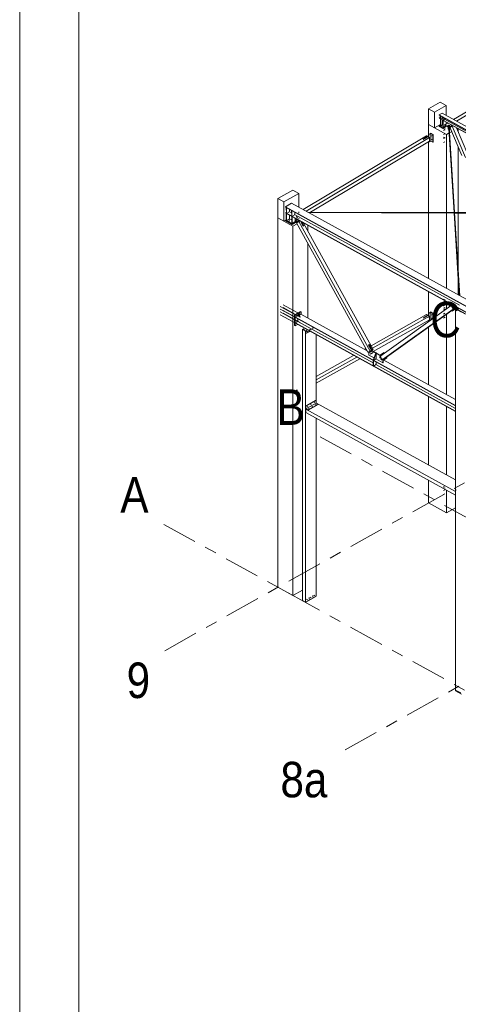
# Model space of a CAD drawing. Header units: millimetres. Extents: x -260 to 160, y -50 to 247.
# Tile 9 of 74: x -260 to -223, y 96 to 179. Entities that reach past the tile are written whole.
import ezdxf

# ---------------------------------------------------------------- set-up
doc = ezdxf.new("R2010")
doc.units = ezdxf.units.MM
for name, pattern in [('XKITLINE00', [0]), ('XKITLINE02', [4, 2, -2]), ('XKITLINE03', [6, 3, -1, 1, -1])]:
    doc.linetypes.add(name, pattern=pattern)
for name, color, linetype, lineweight in [('Arkusz rysunku', 3, 'Continuous', 0), ('Element', 2, 'Continuous', 0), ('Spoina', 1, 'Continuous', 0), ('Śruba', 3, 'Continuous', 0)]:
    doc.layers.add(name, color=color, linetype=linetype, lineweight=lineweight)
doc.styles.add('ARIAL', font='ARIAL.TTF')

msp = doc.modelspace()

# ---------------------------------------------------------------- hatches: boundary and pattern name
at = {"layer": 'Śruba'}
for points in [[(-224.59, 170.198), (-224.596, 170.199), (-224.602, 170.201), (-224.607, 170.203), (-224.611, 170.206), (-224.614, 170.209), (-224.615, 170.212), (-224.616, 170.216), (-224.615, 170.219), (-224.614, 170.223), (-224.611, 170.226), (-224.607, 170.229), (-224.602, 170.231), (-224.596, 170.232), (-224.59, 170.233), (-224.584, 170.234), (-224.578, 170.233), (-224.572, 170.232), (-224.566, 170.231), (-224.561, 170.229), (-224.557, 170.226), (-224.554, 170.223), (-224.552, 170.219), (-224.552, 170.216), (-224.552, 170.212), (-224.554, 170.209), (-224.557, 170.206), (-224.561, 170.203), (-224.566, 170.201), (-224.572, 170.199), (-224.578, 170.198), (-224.584, 170.198)], [(-223.992, 170.268), (-223.997, 170.269), (-224.001, 170.27), (-224.005, 170.272), (-224.008, 170.274), (-224.01, 170.276), (-224.012, 170.279), (-224.012, 170.282), (-224.012, 170.284), (-224.011, 170.287), (-224.008, 170.29), (-224.005, 170.292), (-224.002, 170.294), (-223.997, 170.295), (-223.993, 170.296), (-223.988, 170.297), (-223.983, 170.296), (-223.978, 170.296), (-223.974, 170.295), (-223.97, 170.293), (-223.967, 170.291), (-223.964, 170.288), (-223.963, 170.286), (-223.962, 170.283), (-223.963, 170.28), (-223.964, 170.277), (-223.966, 170.275), (-223.969, 170.273), (-223.973, 170.271), (-223.977, 170.269), (-223.982, 170.268), (-223.987, 170.268)], [(-225.635, 169.308), (-225.632, 169.312), (-225.629, 169.315), (-225.626, 169.318), (-225.622, 169.319), (-225.619, 169.32), (-225.616, 169.32), (-225.613, 169.319), (-225.611, 169.317), (-225.609, 169.315), (-225.608, 169.311), (-225.608, 169.308), (-225.608, 169.303), (-225.609, 169.299), (-225.61, 169.294), (-225.612, 169.29), (-225.615, 169.286), (-225.618, 169.282), (-225.621, 169.279), (-225.625, 169.277), (-225.628, 169.275), (-225.631, 169.274), (-225.635, 169.274), (-225.637, 169.275), (-225.64, 169.277), (-225.641, 169.28), (-225.642, 169.283), (-225.643, 169.287), (-225.643, 169.291), (-225.642, 169.295), (-225.64, 169.3), (-225.638, 169.304)], [(-225.632, 169.191), (-225.629, 169.195), (-225.626, 169.198), (-225.623, 169.201), (-225.619, 169.202), (-225.616, 169.203), (-225.613, 169.203), (-225.61, 169.202), (-225.608, 169.2), (-225.606, 169.198), (-225.605, 169.194), (-225.604, 169.191), (-225.605, 169.186), (-225.606, 169.182), (-225.607, 169.177), (-225.609, 169.173), (-225.612, 169.169), (-225.615, 169.165), (-225.618, 169.162), (-225.622, 169.16), (-225.625, 169.158), (-225.628, 169.157), (-225.631, 169.157), (-225.634, 169.158), (-225.636, 169.16), (-225.638, 169.163), (-225.639, 169.166), (-225.64, 169.17), (-225.639, 169.174), (-225.639, 169.178), (-225.637, 169.183), (-225.635, 169.187)], [(-225.415, 169.415), (-225.414, 169.411), (-225.413, 169.406), (-225.412, 169.402), (-225.413, 169.398), (-225.414, 169.395), (-225.416, 169.393), (-225.418, 169.391), (-225.421, 169.39), (-225.424, 169.39), (-225.427, 169.39), (-225.431, 169.392), (-225.434, 169.394), (-225.437, 169.398), (-225.44, 169.401), (-225.443, 169.405), (-225.445, 169.41), (-225.447, 169.414), (-225.448, 169.419), (-225.448, 169.423), (-225.447, 169.427), (-225.446, 169.43), (-225.445, 169.432), (-225.442, 169.434), (-225.44, 169.435), (-225.436, 169.435), (-225.433, 169.435), (-225.43, 169.433), (-225.426, 169.431), (-225.423, 169.428), (-225.42, 169.424), (-225.417, 169.42)], [(-225.415, 169.118), (-225.414, 169.114), (-225.413, 169.109), (-225.412, 169.105), (-225.413, 169.101), (-225.414, 169.098), (-225.416, 169.096), (-225.418, 169.094), (-225.421, 169.093), (-225.424, 169.093), (-225.427, 169.093), (-225.431, 169.095), (-225.434, 169.097), (-225.437, 169.101), (-225.44, 169.104), (-225.443, 169.108), (-225.445, 169.113), (-225.447, 169.117), (-225.448, 169.122), (-225.448, 169.126), (-225.447, 169.13), (-225.446, 169.133), (-225.445, 169.136), (-225.442, 169.137), (-225.44, 169.138), (-225.436, 169.138), (-225.433, 169.138), (-225.43, 169.136), (-225.426, 169.134), (-225.423, 169.131), (-225.42, 169.127), (-225.417, 169.123)], [(-237.483, 162.285), (-237.491, 162.287), (-237.497, 162.289), (-237.503, 162.291), (-237.508, 162.295), (-237.512, 162.298), (-237.514, 162.303), (-237.515, 162.307), (-237.514, 162.311), (-237.512, 162.315), (-237.508, 162.319), (-237.503, 162.322), (-237.497, 162.325), (-237.491, 162.327), (-237.483, 162.328), (-237.476, 162.329), (-237.468, 162.328), (-237.461, 162.327), (-237.454, 162.325), (-237.448, 162.322), (-237.443, 162.319), (-237.439, 162.315), (-237.437, 162.311), (-237.436, 162.307), (-237.437, 162.303), (-237.439, 162.298), (-237.443, 162.295), (-237.448, 162.291), (-237.454, 162.289), (-237.461, 162.287), (-237.468, 162.285), (-237.476, 162.285)], [(-236.812, 162.347), (-236.81, 162.34), (-236.809, 162.333), (-236.808, 162.327), (-236.809, 162.321), (-236.811, 162.316), (-236.813, 162.311), (-236.817, 162.309), (-236.821, 162.307), (-236.826, 162.307), (-236.831, 162.308), (-236.837, 162.311), (-236.842, 162.314), (-236.847, 162.319), (-236.852, 162.325), (-236.856, 162.332), (-236.86, 162.338), (-236.862, 162.346), (-236.864, 162.353), (-236.864, 162.359), (-236.863, 162.365), (-236.862, 162.37), (-236.859, 162.374), (-236.855, 162.377), (-236.851, 162.379), (-236.846, 162.379), (-236.841, 162.378), (-236.835, 162.375), (-236.83, 162.371), (-236.825, 162.366), (-236.82, 162.361), (-236.816, 162.354)], [(-223.441, 154.983), (-223.438, 154.976), (-223.437, 154.969), (-223.436, 154.962), (-223.437, 154.956), (-223.439, 154.951), (-223.442, 154.947), (-223.445, 154.944), (-223.449, 154.943), (-223.454, 154.943), (-223.46, 154.944), (-223.465, 154.946), (-223.471, 154.95), (-223.476, 154.955), (-223.48, 154.961), (-223.485, 154.967), (-223.488, 154.974), (-223.49, 154.981), (-223.492, 154.988), (-223.492, 154.995), (-223.492, 155.001), (-223.49, 155.006), (-223.487, 155.01), (-223.484, 155.013), (-223.479, 155.014), (-223.474, 155.015), (-223.469, 155.013), (-223.464, 155.011), (-223.458, 155.007), (-223.453, 155.002), (-223.448, 154.996), (-223.444, 154.99)], [(-236.859, 154.285), (-236.853, 154.292), (-236.847, 154.297), (-236.841, 154.302), (-236.834, 154.305), (-236.828, 154.306), (-236.822, 154.306), (-236.817, 154.305), (-236.813, 154.301), (-236.81, 154.296), (-236.808, 154.29), (-236.807, 154.283), (-236.808, 154.276), (-236.809, 154.267), (-236.812, 154.259), (-236.816, 154.251), (-236.821, 154.243), (-236.826, 154.236), (-236.832, 154.23), (-236.839, 154.226), (-236.845, 154.223), (-236.851, 154.221), (-236.857, 154.221), (-236.862, 154.223), (-236.866, 154.227), (-236.87, 154.231), (-236.872, 154.237), (-236.872, 154.244), (-236.872, 154.252), (-236.87, 154.26), (-236.867, 154.269), (-236.864, 154.277)], [(-236.859, 153.81), (-236.853, 153.816), (-236.847, 153.822), (-236.841, 153.827), (-236.834, 153.83), (-236.828, 153.831), (-236.822, 153.831), (-236.817, 153.829), (-236.813, 153.826), (-236.81, 153.821), (-236.808, 153.815), (-236.807, 153.808), (-236.808, 153.8), (-236.809, 153.792), (-236.812, 153.784), (-236.816, 153.776), (-236.821, 153.768), (-236.826, 153.761), (-236.832, 153.755), (-236.839, 153.751), (-236.845, 153.748), (-236.851, 153.746), (-236.857, 153.746), (-236.862, 153.748), (-236.866, 153.751), (-236.87, 153.756), (-236.872, 153.762), (-236.872, 153.769), (-236.872, 153.777), (-236.87, 153.785), (-236.867, 153.794), (-236.864, 153.802)], [(-236.622, 154.417), (-236.617, 154.424), (-236.611, 154.43), (-236.604, 154.434), (-236.598, 154.437), (-236.592, 154.439), (-236.586, 154.439), (-236.581, 154.437), (-236.577, 154.434), (-236.574, 154.429), (-236.572, 154.423), (-236.571, 154.416), (-236.571, 154.408), (-236.573, 154.4), (-236.576, 154.391), (-236.58, 154.383), (-236.584, 154.376), (-236.59, 154.369), (-236.596, 154.363), (-236.602, 154.358), (-236.609, 154.355), (-236.615, 154.354), (-236.621, 154.354), (-236.626, 154.356), (-236.63, 154.359), (-236.633, 154.364), (-236.635, 154.37), (-236.636, 154.377), (-236.636, 154.385), (-236.634, 154.393), (-236.631, 154.401), (-236.627, 154.409)], [(-225.63, 154.214), (-225.627, 154.218), (-225.623, 154.221), (-225.62, 154.223), (-225.616, 154.225), (-225.613, 154.226), (-225.61, 154.226), (-225.607, 154.225), (-225.605, 154.223), (-225.603, 154.22), (-225.602, 154.217), (-225.602, 154.213), (-225.602, 154.209), (-225.603, 154.205), (-225.604, 154.2), (-225.607, 154.196), (-225.609, 154.192), (-225.612, 154.188), (-225.615, 154.185), (-225.619, 154.182), (-225.622, 154.181), (-225.626, 154.18), (-225.629, 154.18), (-225.631, 154.181), (-225.634, 154.183), (-225.635, 154.185), (-225.636, 154.189), (-225.637, 154.192), (-225.637, 154.197), (-225.636, 154.201), (-225.634, 154.206), (-225.632, 154.21)], [(-225.63, 154.095), (-225.627, 154.099), (-225.623, 154.102), (-225.62, 154.105), (-225.616, 154.106), (-225.613, 154.107), (-225.61, 154.107), (-225.607, 154.106), (-225.605, 154.104), (-225.603, 154.102), (-225.602, 154.098), (-225.602, 154.095), (-225.602, 154.09), (-225.603, 154.086), (-225.604, 154.081), (-225.607, 154.077), (-225.609, 154.073), (-225.612, 154.069), (-225.615, 154.066), (-225.619, 154.064), (-225.622, 154.062), (-225.626, 154.061), (-225.629, 154.061), (-225.631, 154.062), (-225.634, 154.064), (-225.635, 154.067), (-225.636, 154.07), (-225.637, 154.074), (-225.637, 154.078), (-225.636, 154.082), (-225.634, 154.087), (-225.632, 154.091)], [(-225.415, 154.316), (-225.414, 154.312), (-225.413, 154.307), (-225.412, 154.303), (-225.413, 154.299), (-225.414, 154.296), (-225.416, 154.293), (-225.418, 154.292), (-225.421, 154.291), (-225.424, 154.291), (-225.427, 154.291), (-225.431, 154.293), (-225.434, 154.295), (-225.437, 154.298), (-225.44, 154.302), (-225.443, 154.306), (-225.445, 154.311), (-225.447, 154.315), (-225.448, 154.32), (-225.448, 154.324), (-225.447, 154.328), (-225.446, 154.331), (-225.445, 154.333), (-225.442, 154.335), (-225.44, 154.336), (-225.436, 154.336), (-225.433, 154.336), (-225.43, 154.334), (-225.426, 154.332), (-225.423, 154.328), (-225.42, 154.325), (-225.417, 154.321)], [(-225.415, 154.019), (-225.414, 154.015), (-225.413, 154.01), (-225.412, 154.006), (-225.413, 154.002), (-225.414, 153.999), (-225.416, 153.997), (-225.418, 153.995), (-225.421, 153.994), (-225.424, 153.994), (-225.427, 153.994), (-225.431, 153.996), (-225.434, 153.998), (-225.437, 154.001), (-225.44, 154.005), (-225.443, 154.009), (-225.445, 154.014), (-225.447, 154.018), (-225.448, 154.023), (-225.448, 154.027), (-225.447, 154.031), (-225.446, 154.034), (-225.445, 154.036), (-225.442, 154.038), (-225.44, 154.039), (-225.436, 154.039), (-225.433, 154.039), (-225.43, 154.037), (-225.426, 154.035), (-225.423, 154.032), (-225.42, 154.028), (-225.417, 154.024)], [(-235.726, 153.044), (-235.731, 153.045), (-235.735, 153.046), (-235.739, 153.048), (-235.742, 153.05), (-235.744, 153.052), (-235.746, 153.055), (-235.746, 153.057), (-235.746, 153.06), (-235.744, 153.063), (-235.742, 153.065), (-235.739, 153.067), (-235.735, 153.069), (-235.731, 153.07), (-235.726, 153.071), (-235.721, 153.071), (-235.716, 153.071), (-235.712, 153.07), (-235.707, 153.069), (-235.703, 153.067), (-235.7, 153.065), (-235.698, 153.063), (-235.697, 153.06), (-235.696, 153.057), (-235.697, 153.055), (-235.698, 153.052), (-235.7, 153.05), (-235.703, 153.048), (-235.707, 153.046), (-235.712, 153.045), (-235.716, 153.044), (-235.721, 153.043)], [(-230.576, 151.026), (-230.573, 151.019), (-230.572, 151.012), (-230.571, 151.005), (-230.572, 151), (-230.574, 150.994), (-230.576, 150.99), (-230.58, 150.987), (-230.584, 150.986), (-230.589, 150.986), (-230.594, 150.987), (-230.6, 150.989), (-230.605, 150.993), (-230.611, 150.998), (-230.615, 151.004), (-230.619, 151.01), (-230.623, 151.017), (-230.625, 151.024), (-230.627, 151.031), (-230.627, 151.038), (-230.626, 151.044), (-230.625, 151.049), (-230.622, 151.053), (-230.618, 151.056), (-230.614, 151.058), (-230.609, 151.058), (-230.604, 151.057), (-230.598, 151.054), (-230.593, 151.05), (-230.588, 151.045), (-230.583, 151.04), (-230.579, 151.033)], [(-230.464, 151.086), (-230.461, 151.079), (-230.46, 151.072), (-230.46, 151.065), (-230.46, 151.059), (-230.462, 151.054), (-230.465, 151.05), (-230.468, 151.047), (-230.473, 151.045), (-230.478, 151.045), (-230.483, 151.046), (-230.488, 151.049), (-230.494, 151.053), (-230.499, 151.058), (-230.504, 151.063), (-230.508, 151.07), (-230.511, 151.077), (-230.514, 151.084), (-230.515, 151.091), (-230.515, 151.097), (-230.515, 151.103), (-230.513, 151.109), (-230.51, 151.113), (-230.507, 151.116), (-230.502, 151.117), (-230.498, 151.117), (-230.492, 151.116), (-230.487, 151.114), (-230.481, 151.11), (-230.476, 151.105), (-230.471, 151.099), (-230.467, 151.093)], [(-229.789, 150.714), (-229.787, 150.707), (-229.785, 150.7), (-229.785, 150.693), (-229.786, 150.688), (-229.787, 150.682), (-229.79, 150.678), (-229.794, 150.675), (-229.798, 150.674), (-229.803, 150.674), (-229.808, 150.675), (-229.814, 150.677), (-229.819, 150.681), (-229.824, 150.686), (-229.829, 150.692), (-229.833, 150.698), (-229.836, 150.705), (-229.839, 150.712), (-229.84, 150.719), (-229.841, 150.726), (-229.84, 150.732), (-229.838, 150.737), (-229.836, 150.741), (-229.832, 150.744), (-229.828, 150.746), (-229.823, 150.746), (-229.818, 150.745), (-229.812, 150.742), (-229.807, 150.738), (-229.802, 150.733), (-229.797, 150.728), (-229.793, 150.721)], [(-229.678, 150.532), (-229.675, 150.525), (-229.674, 150.518), (-229.673, 150.511), (-229.674, 150.505), (-229.676, 150.5), (-229.678, 150.496), (-229.682, 150.493), (-229.686, 150.491), (-229.691, 150.491), (-229.696, 150.492), (-229.702, 150.495), (-229.707, 150.499), (-229.713, 150.504), (-229.717, 150.509), (-229.721, 150.516), (-229.725, 150.523), (-229.727, 150.53), (-229.729, 150.537), (-229.729, 150.543), (-229.728, 150.549), (-229.727, 150.554), (-229.724, 150.559), (-229.72, 150.561), (-229.716, 150.563), (-229.711, 150.563), (-229.706, 150.562), (-229.7, 150.559), (-229.695, 150.556), (-229.69, 150.551), (-229.685, 150.545), (-229.681, 150.538)], [(-235.943, 146.598), (-235.94, 146.602), (-235.937, 146.605), (-235.933, 146.607), (-235.93, 146.609), (-235.926, 146.61), (-235.923, 146.61), (-235.92, 146.609), (-235.918, 146.607), (-235.916, 146.604), (-235.915, 146.601), (-235.915, 146.597), (-235.915, 146.593), (-235.916, 146.589), (-235.918, 146.584), (-235.92, 146.58), (-235.922, 146.576), (-235.925, 146.572), (-235.929, 146.569), (-235.932, 146.566), (-235.935, 146.565), (-235.939, 146.564), (-235.942, 146.564), (-235.945, 146.565), (-235.947, 146.567), (-235.949, 146.569), (-235.95, 146.572), (-235.95, 146.576), (-235.95, 146.58), (-235.949, 146.585), (-235.947, 146.589), (-235.945, 146.594)], [(-235.826, 146.381), (-235.831, 146.382), (-235.835, 146.383), (-235.839, 146.385), (-235.842, 146.387), (-235.844, 146.389), (-235.845, 146.392), (-235.846, 146.395), (-235.845, 146.397), (-235.844, 146.4), (-235.842, 146.402), (-235.839, 146.404), (-235.835, 146.406), (-235.831, 146.407), (-235.826, 146.408), (-235.821, 146.408), (-235.816, 146.408), (-235.811, 146.407), (-235.807, 146.406), (-235.803, 146.404), (-235.8, 146.402), (-235.798, 146.4), (-235.796, 146.397), (-235.796, 146.395), (-235.796, 146.392), (-235.798, 146.389), (-235.8, 146.387), (-235.803, 146.385), (-235.807, 146.383), (-235.811, 146.382), (-235.816, 146.381), (-235.821, 146.381)], [(-235.641, 146.767), (-235.638, 146.771), (-235.635, 146.774), (-235.631, 146.776), (-235.628, 146.778), (-235.625, 146.779), (-235.621, 146.779), (-235.619, 146.778), (-235.616, 146.776), (-235.615, 146.773), (-235.614, 146.77), (-235.613, 146.766), (-235.613, 146.762), (-235.614, 146.758), (-235.616, 146.753), (-235.618, 146.749), (-235.621, 146.745), (-235.624, 146.741), (-235.627, 146.738), (-235.63, 146.735), (-235.634, 146.734), (-235.637, 146.733), (-235.64, 146.733), (-235.643, 146.734), (-235.645, 146.736), (-235.647, 146.738), (-235.648, 146.742), (-235.648, 146.745), (-235.648, 146.75), (-235.647, 146.754), (-235.646, 146.758), (-235.644, 146.763)], [(-235.524, 146.55), (-235.529, 146.551), (-235.533, 146.552), (-235.537, 146.554), (-235.54, 146.556), (-235.542, 146.558), (-235.544, 146.561), (-235.544, 146.564), (-235.544, 146.566), (-235.542, 146.569), (-235.54, 146.571), (-235.537, 146.574), (-235.533, 146.575), (-235.529, 146.577), (-235.524, 146.577), (-235.519, 146.578), (-235.514, 146.577), (-235.51, 146.577), (-235.505, 146.575), (-235.502, 146.574), (-235.498, 146.571), (-235.496, 146.569), (-235.495, 146.566), (-235.494, 146.564), (-235.495, 146.561), (-235.496, 146.558), (-235.498, 146.556), (-235.502, 146.554), (-235.505, 146.552), (-235.51, 146.551), (-235.514, 146.55), (-235.519, 146.55)], [(-235.339, 146.936), (-235.336, 146.94), (-235.333, 146.943), (-235.33, 146.945), (-235.326, 146.947), (-235.323, 146.948), (-235.32, 146.948), (-235.317, 146.947), (-235.315, 146.945), (-235.313, 146.942), (-235.312, 146.939), (-235.312, 146.935), (-235.312, 146.931), (-235.313, 146.927), (-235.314, 146.922), (-235.316, 146.918), (-235.319, 146.914), (-235.322, 146.91), (-235.325, 146.907), (-235.329, 146.904), (-235.332, 146.903), (-235.335, 146.902), (-235.338, 146.902), (-235.341, 146.903), (-235.343, 146.905), (-235.345, 146.907), (-235.346, 146.911), (-235.347, 146.914), (-235.346, 146.919), (-235.346, 146.923), (-235.344, 146.928), (-235.342, 146.932)], [(-235.222, 146.719), (-235.227, 146.72), (-235.231, 146.721), (-235.235, 146.723), (-235.238, 146.725), (-235.241, 146.727), (-235.242, 146.73), (-235.243, 146.733), (-235.242, 146.735), (-235.241, 146.738), (-235.238, 146.74), (-235.235, 146.743), (-235.231, 146.744), (-235.227, 146.746), (-235.222, 146.746), (-235.218, 146.747), (-235.213, 146.746), (-235.208, 146.746), (-235.204, 146.744), (-235.2, 146.743), (-235.197, 146.74), (-235.194, 146.738), (-235.193, 146.735), (-235.193, 146.733), (-235.193, 146.73), (-235.194, 146.727), (-235.197, 146.725), (-235.2, 146.723), (-235.204, 146.721), (-235.208, 146.72), (-235.213, 146.719), (-235.218, 146.719)], [(-235.355, 130.612), (-235.352, 130.616), (-235.348, 130.619), (-235.345, 130.621), (-235.341, 130.623), (-235.338, 130.624), (-235.335, 130.624), (-235.332, 130.623), (-235.33, 130.621), (-235.328, 130.618), (-235.327, 130.615), (-235.327, 130.611), (-235.327, 130.607), (-235.328, 130.603), (-235.329, 130.598), (-235.332, 130.594), (-235.334, 130.59), (-235.337, 130.586), (-235.34, 130.583), (-235.344, 130.58), (-235.347, 130.579), (-235.351, 130.578), (-235.354, 130.578), (-235.356, 130.579), (-235.359, 130.581), (-235.36, 130.583), (-235.361, 130.587), (-235.362, 130.59), (-235.362, 130.595), (-235.361, 130.599), (-235.359, 130.603), (-235.357, 130.608)], [(-235.958, 130.274), (-235.955, 130.278), (-235.952, 130.281), (-235.948, 130.283), (-235.945, 130.285), (-235.942, 130.286), (-235.938, 130.286), (-235.936, 130.285), (-235.933, 130.283), (-235.932, 130.28), (-235.931, 130.277), (-235.93, 130.273), (-235.93, 130.269), (-235.931, 130.265), (-235.933, 130.26), (-235.935, 130.256), (-235.938, 130.251), (-235.941, 130.248), (-235.944, 130.245), (-235.947, 130.242), (-235.951, 130.241), (-235.954, 130.24), (-235.957, 130.24), (-235.96, 130.241), (-235.962, 130.243), (-235.964, 130.245), (-235.965, 130.248), (-235.965, 130.252), (-235.965, 130.256), (-235.964, 130.261), (-235.963, 130.265), (-235.961, 130.27)], [(-235.656, 130.443), (-235.653, 130.447), (-235.65, 130.45), (-235.647, 130.452), (-235.643, 130.454), (-235.64, 130.455), (-235.637, 130.455), (-235.634, 130.454), (-235.632, 130.452), (-235.63, 130.449), (-235.629, 130.446), (-235.628, 130.442), (-235.629, 130.438), (-235.63, 130.434), (-235.631, 130.429), (-235.633, 130.425), (-235.636, 130.421), (-235.639, 130.417), (-235.642, 130.414), (-235.646, 130.411), (-235.649, 130.41), (-235.652, 130.409), (-235.655, 130.409), (-235.658, 130.41), (-235.66, 130.412), (-235.662, 130.414), (-235.663, 130.417), (-235.664, 130.421), (-235.663, 130.425), (-235.663, 130.43), (-235.661, 130.434), (-235.659, 130.439)]]:
    msp.add_hatch(color=256, dxfattribs=at).paths.add_polyline_path(points, flags=17)

# ---------------------------------------------------------------- linework, layer by layer
at = {"layer": 'Arkusz rysunku', "linetype": 'XKITLINE00', "lineweight": 0}
for p, q in [((-260.227, 246.805), (-260.227, -50.195)), ((-255.227, 241.805), (-255.227, -45.195))]:
    msp.add_line(p, q, dxfattribs=at)
at = {"layer": 'Element', "linetype": 'XKITLINE00', "lineweight": 0}
for p, q in [((-223.586, 170.794), (-212.69, 177.303)), ((-212.437, 177.163), (-223.332, 170.654)), ((-224.716, 172.276), (-225.722, 171.712)), ((-224.209, 171.997), (-224.716, 172.276)), ((-225.722, 170.376), (-225.722, 171.712)), ((-225.722, 171.712), (-225.215, 171.433)), ((-224.209, 171.997), (-225.215, 171.433)), ((-225.215, 171.433), (-225.215, 170.097)), ((-224.568, 171.335), (-224.82, 171.185)), ((-224.568, 171.335), (-197.246, 156.288)), ((-224.209, 171.137), (-224.209, 171.997)), ((-224.82, 171.185), (-224.819, 171.162)), ((-224.82, 171.185), (-197.498, 156.138)), ((-224.819, 171.162), (-197.497, 156.114)), ((-224.708, 170.99), (-224.813, 170.928)), ((-224.813, 170.928), (-224.812, 170.904)), ((-224.813, 170.928), (-197.491, 155.88)), ((-224.812, 170.904), (-197.49, 155.857)), ((-224.705, 170.871), (-224.711, 171.102)), ((-224.705, 170.846), (-224.706, 170.845)), ((-224.706, 170.845), (-224.685, 170.834)), ((-224.706, 170.283), (-224.706, 170.845)), ((-224.705, 170.871), (-224.685, 170.86)), ((-224.691, 171.091), (-224.685, 170.86)), ((-224.685, 170.86), (-224.617, 170.901)), ((-224.685, 170.834), (-224.685, 170.834)), ((-224.685, 170.834), (-224.685, 170.272)), ((-224.617, 170.901), (-224.568, 170.989)), ((-224.593, 170.944), (-224.485, 170.884)), ((-224.568, 170.989), (-224.569, 171.024)), ((-224.566, 170.339), (-224.566, 170.769)), ((-224.482, 170.748), (-224.488, 170.979)), ((-224.482, 170.748), (-224.461, 170.737)), ((-224.482, 170.723), (-224.482, 170.723)), ((-224.482, 170.723), (-224.462, 170.711)), ((-224.482, 170.16), (-224.482, 170.723)), ((-224.468, 170.968), (-224.461, 170.737)), ((-224.462, 170.712), (-224.462, 170.711)), ((-224.462, 170.711), (-224.462, 170.149)), ((-224.461, 170.737), (-224.393, 170.778)), ((-224.393, 170.778), (-224.345, 170.866)), ((-224.37, 170.821), (-197.494, 156.019)), ((-224.345, 170.866), (-224.346, 170.901)), ((-224.236, 170.414), (-224.085, 170.504)), ((-224.211, 170.429), (-224.211, 170.573)), ((-225.215, 170.097), (-225.722, 170.376)), ((-225.722, 170.376), (-224.2, 169.538)), ((-225.722, 169.401), (-225.722, 170.376)), ((-225.708, 169.548), (-225.506, 169.661)), ((-225.506, 169.633), (-225.682, 169.534)), ((-225.506, 169.661), (-225.304, 169.549)), ((-225.506, 168.979), (-225.506, 169.633)), ((-225.329, 169.535), (-225.506, 169.633)), ((-225.215, 170.097), (-224.706, 170.382)), ((-224.706, 170.311), (-224.806, 170.255)), ((-224.806, 170.255), (-224.806, 170.207)), ((-224.806, 170.255), (-224.512, 170.093)), ((-224.806, 170.207), (-224.512, 170.045)), ((-224.706, 170.283), (-224.685, 170.272)), ((-224.685, 170.272), (-224.566, 170.339)), ((-224.566, 170.339), (-224.482, 170.293)), ((-224.512, 170.093), (-224.221, 170.256)), ((-224.178, 170.232), (-224.512, 170.045)), ((-224.512, 170.045), (-224.512, 170.093)), ((-224.482, 170.16), (-224.462, 170.149)), ((-224.462, 170.149), (-224.235, 170.276)), ((-224.235, 170.298), (-224.236, 170.414)), ((-224.234, 170.263), (-224.235, 170.298)), ((-224.058, 170.201), (-224.235, 170.298)), ((-224.234, 170.263), (-224.057, 170.165)), ((-224.2, 169.538), (-223.971, 169.666)), ((-224.064, 170.3), (-224.029, 170.322)), ((-224.063, 170.271), (-224.064, 170.3)), ((-224.046, 170.024), (-224.064, 170.3)), ((-224.063, 170.271), (-224.046, 169.994)), ((-224.057, 170.165), (-224.057, 170.179)), ((-224.057, 170.165), (-224.056, 170.165)), ((-223.993, 170.026), (-224.046, 170.024)), ((-224.046, 169.994), (-224.046, 170.024)), ((-224.046, 169.994), (-223.992, 169.996)), ((-224.029, 170.322), (-223.951, 170.325)), ((-224.003, 170.189), (-223.99, 170.19)), ((-224.003, 170.189), (-223.993, 170.026)), ((-223.996, 170.188), (-224.002, 170.176)), ((-223.981, 170.193), (-223.996, 170.188)), ((-223.992, 169.996), (-223.993, 170.026)), ((-223.554, 162.95), (-223.993, 170.011)), ((-223.966, 170.188), (-223.981, 170.193)), ((-223.973, 170.19), (-223.96, 170.191)), ((-223.96, 170.176), (-223.966, 170.188)), ((-223.96, 170.176), (-223.96, 170.191)), ((-223.95, 170.027), (-223.96, 170.191)), ((-223.511, 162.95), (-223.96, 170.176)), ((-223.951, 170.325), (-223.914, 170.306)), ((-223.897, 170.029), (-223.95, 170.027)), ((-223.95, 170.012), (-223.95, 170.027)), ((-223.949, 169.998), (-223.896, 170)), ((-223.93, 169.69), (-223.752, 169.789)), ((-223.914, 170.306), (-223.897, 170.029)), ((-223.856, 170.205), (-223.907, 170.203)), ((-223.905, 170.168), (-223.855, 170.169)), ((-222.89, 167.764), (-223.904, 170.147)), ((-223.896, 170), (-223.897, 170.029)), ((-223.705, 170.295), (-223.856, 170.205)), ((-223.855, 170.169), (-223.856, 170.205)), ((-223.855, 170.169), (-223.674, 170.278)), ((-222.587, 167.598), (-223.717, 170.252)), ((-222.378, 167.839), (-223.337, 170.092)), ((-223.313, 170.035), (-223.274, 170.057)), ((-223.194, 169.756), (-223.194, 170.013)), ((-236.295, 163.201), (-225.89, 169.417)), ((-225.637, 169.277), (-236.041, 163.062)), ((-235.67, 162.986), (-225.629, 168.985)), ((-226.154, 169.144), (-225.708, 169.41)), ((-226.128, 169.13), (-226.154, 169.144)), ((-226.153, 169.129), (-226.154, 169.144)), ((-226.153, 169.129), (-226.128, 169.115)), ((-225.708, 169.381), (-226.128, 169.13)), ((-226.128, 169.115), (-225.751, 169.34)), ((-226.128, 169.13), (-226.128, 169.115)), ((-225.88, 169.423), (-225.89, 169.417)), ((-225.89, 169.417), (-225.789, 169.361)), ((-225.89, 169.417), (-225.789, 169.361)), ((-225.779, 169.367), (-225.88, 169.423)), ((-225.741, 169.346), (-225.751, 169.34)), ((-225.751, 169.34), (-225.637, 169.277)), ((-225.751, 169.34), (-225.637, 169.277)), ((-225.627, 169.283), (-225.741, 169.346)), ((-225.722, 162.956), (-225.722, 168.929)), ((-225.708, 169.328), (-225.708, 169.548)), ((-225.682, 169.534), (-225.708, 169.548)), ((-225.708, 168.895), (-225.708, 168.938)), ((-225.708, 168.895), (-225.682, 168.881)), ((-225.682, 169.314), (-225.682, 169.534)), ((-225.682, 168.881), (-225.506, 168.979)), ((-225.682, 168.881), (-225.682, 168.953)), ((-225.627, 169.283), (-225.637, 169.277)), ((-225.629, 168.985), (-225.637, 169.277)), ((-225.637, 169.277), (-225.629, 168.985)), ((-225.629, 168.985), (-225.619, 168.991)), ((-225.619, 168.991), (-225.627, 169.283)), ((-225.506, 168.979), (-225.329, 168.882)), ((-225.304, 169.549), (-225.329, 169.535)), ((-225.329, 168.882), (-225.329, 169.535)), ((-225.329, 168.882), (-225.304, 168.896)), ((-225.304, 168.896), (-225.304, 169.549)), ((-224.2, 162.952), (-224.2, 169.538)), ((-223.194, 162.949), (-223.194, 168.48)), ((-237.162, 164.826), (-238.419, 164.121)), ((-236.655, 164.546), (-237.162, 164.826)), ((-238.419, 162.488), (-238.419, 164.121)), ((-238.419, 164.121), (-237.912, 163.842)), ((-236.655, 164.546), (-237.912, 163.842)), ((-237.912, 163.842), (-237.912, 162.209)), ((-236.655, 163.4), (-236.655, 164.546)), ((-237.274, 163.741), (-237.777, 163.44)), ((-237.777, 163.44), (-237.776, 163.411)), ((-237.777, 163.44), (-211.056, 148.724)), ((-237.776, 163.411), (-211.077, 148.707)), ((-237.712, 162.89), (-237.726, 163.383)), ((-237.705, 163.372), (-237.692, 162.879)), ((-237.692, 162.879), (-237.514, 162.985)), ((-237.514, 162.985), (-237.453, 163.096)), ((-237.484, 163.04), (-237.263, 162.918)), ((-237.453, 163.096), (-237.457, 163.235)), ((-237.274, 163.741), (-210.553, 149.024)), ((-237.256, 162.639), (-237.269, 163.132)), ((-237.249, 163.121), (-237.236, 162.627)), ((-236.996, 162.845), (-237, 162.984)), ((-235.906, 162.987), (-223.547, 162.95)), ((-235.829, 162.945), (-223.551, 162.908)), ((-235.782, 162.919), (-235.74, 162.945)), ((-223.516, 162.95), (-210.729, 162.911)), ((-237.912, 162.209), (-238.419, 162.488)), ((-237.151, 161.789), (-238.419, 162.488)), ((-238.419, 162.488), (-238.419, 131.308)), ((-237.912, 162.209), (-237.766, 162.29)), ((-237.715, 162.327), (-237.766, 162.299)), ((-237.766, 162.299), (-237.766, 162.24)), ((-237.766, 162.299), (-237.233, 162.006)), ((-237.766, 162.24), (-237.233, 161.946)), ((-237.714, 162.943), (-237.763, 162.914)), ((-237.763, 162.914), (-237.762, 162.885)), ((-237.763, 162.914), (-211.091, 148.225)), ((-237.762, 162.885), (-211.091, 148.196)), ((-237.715, 162.299), (-237.715, 162.859)), ((-237.715, 162.299), (-237.69, 162.285)), ((-237.712, 162.89), (-237.692, 162.879)), ((-237.69, 162.285), (-237.69, 162.845)), ((-237.69, 162.285), (-237.447, 162.422)), ((-237.447, 162.422), (-237.447, 162.711)), ((-237.447, 162.422), (-237.259, 162.318)), ((-237.259, 162.048), (-237.259, 162.608)), ((-237.256, 162.639), (-237.236, 162.627)), ((-237.236, 162.627), (-237.057, 162.734)), ((-237.233, 162.034), (-237.233, 162.594)), ((-237.233, 162.034), (-236.873, 162.236)), ((-237.233, 162.006), (-236.861, 162.214)), ((-236.806, 162.186), (-237.233, 161.946)), ((-237.057, 162.734), (-236.996, 162.845)), ((-237.027, 162.788), (-223.093, 155.114)), ((-236.998, 162.462), (-236.998, 162.464)), ((-236.998, 162.462), (-236.842, 162.178)), ((-236.657, 162.177), (-236.843, 162.078)), ((-236.842, 162.178), (-236.657, 162.276)), ((-236.663, 162.19), (-236.842, 162.095)), ((-236.736, 162.154), (-236.842, 162.095)), ((-236.656, 162.178), (-236.835, 162.083)), ((-236.776, 162.13), (-236.811, 162.194)), ((-236.583, 162.236), (-236.736, 162.154)), ((-236.735, 162.152), (-236.736, 162.154)), ((-236.722, 162.142), (-236.722, 162.143)), ((-236.583, 162.235), (-236.663, 162.19)), ((-236.663, 162.19), (-236.656, 162.178)), ((-236.568, 162.227), (-236.657, 162.177)), ((-230.641, 151.256), (-236.657, 162.177)), ((-236.656, 162.178), (-236.568, 162.227)), ((-236.654, 162.179), (-236.654, 162.179)), ((-236.305, 161.801), (-236.528, 162.205)), ((-236.268, 161.821), (-236.459, 162.167)), ((-236.238, 161.838), (-236.402, 162.136)), ((-225.722, 157.378), (-225.722, 162.914)), ((-224.2, 156.54), (-224.2, 162.91)), ((-223.118, 155.944), (-223.552, 162.917)), ((-223.074, 155.92), (-223.509, 162.916)), ((-223.508, 162.908), (-211.017, 162.87)), ((-223.194, 157.857), (-223.194, 162.907)), ((-237.259, 162.048), (-237.233, 162.034)), ((-237.233, 161.946), (-237.233, 162.006)), ((-236.795, 161.989), (-237.151, 161.789)), ((-237.151, 161.789), (-237.151, 130.609)), ((-236.835, 162.083), (-236.843, 162.078)), ((-236.843, 162.078), (-230.827, 151.157)), ((-236.842, 162.095), (-236.835, 162.083)), ((-236.821, 162.09), (-236.821, 162.09)), ((-236.305, 161.801), (-236.268, 161.821)), ((-236.268, 161.821), (-236.238, 161.838)), ((-230.39, 151.397), (-236.264, 162.06)), ((-235.894, 161.389), (-235.894, 161.856)), ((-235.894, 154.023), (-235.894, 160.354)), ((-223.194, 155.986), (-223.194, 157.167)), ((-225.722, 154.306), (-225.722, 156.254)), ((-223.804, 155.098), (-229.82, 150.804)), ((-229.634, 150.5), (-223.618, 154.794)), ((-229.245, 150.739), (-223.739, 154.669)), ((-224.2, 154.815), (-224.2, 155.416)), ((-223.972, 155.049), (-223.781, 155.185)), ((-223.942, 155), (-223.972, 155.049)), ((-223.715, 155.148), (-223.804, 155.098)), ((-223.618, 154.794), (-223.804, 155.098)), ((-223.795, 155.095), (-223.788, 155.1)), ((-223.795, 155.095), (-223.617, 154.803)), ((-223.708, 155.145), (-223.788, 155.1)), ((-223.788, 155.1), (-223.61, 154.808)), ((-223.748, 154.684), (-223.507, 154.856)), ((-223.711, 154.623), (-223.748, 154.684)), ((-223.711, 154.623), (-223.405, 154.842)), ((-223.711, 154.623), (-223.681, 154.64)), ((-223.681, 154.64), (-223.405, 154.837)), ((-223.504, 154.867), (-223.657, 155.116)), ((-223.643, 155.109), (-223.459, 154.808)), ((-223.507, 154.856), (-223.618, 154.794)), ((-223.617, 154.803), (-223.511, 154.862)), ((-223.61, 154.808), (-223.617, 154.803)), ((-223.504, 154.867), (-223.61, 154.808)), ((-223.511, 154.862), (-223.504, 154.867)), ((-223.511, 154.862), (-223.507, 154.856)), ((-223.459, 154.808), (-223.405, 154.846)), ((-223.459, 154.808), (-223.429, 154.825)), ((-223.429, 154.825), (-223.405, 154.842)), ((-223.404, 154.813), (-223.417, 154.805)), ((-223.417, 154.805), (-222.986, 154.568)), ((-223.417, 122.629), (-223.417, 154.805)), ((-223.292, 154.915), (-223.405, 154.848)), ((-223.405, 154.848), (-223.404, 154.813)), ((-223.405, 154.848), (-222.581, 154.394)), ((-223.404, 154.813), (-222.58, 154.359)), ((-223.39, 154.857), (-223.301, 154.92)), ((-223.351, 154.88), (-223.325, 154.898)), ((-223.35, 154.88), (-223.297, 154.918)), ((-223.325, 154.898), (-223.295, 154.915)), ((-223.311, 154.904), (-223.295, 154.915)), ((-223.295, 154.915), (-223.295, 154.917)), ((-236.521, 154.604), (-237.024, 154.323)), ((-237.024, 154.323), (-236.973, 154.295)), ((-237.024, 153.399), (-237.024, 154.323)), ((-236.47, 154.576), (-236.973, 154.295)), ((-236.973, 154.295), (-236.973, 153.371)), ((-236.948, 154.101), (-236.732, 154.222)), ((-236.948, 154.101), (-236.948, 154.073)), ((-236.948, 154.101), (-223.417, 146.649)), ((-236.948, 154.073), (-223.417, 146.62)), ((-236.712, 154.441), (-236.732, 154.43)), ((-236.732, 154.43), (-236.554, 154.124)), ((-236.732, 154.222), (-236.732, 154.43)), ((-236.554, 154.124), (-236.732, 154.222)), ((-236.729, 153.952), (-236.729, 153.744)), ((-236.712, 154.441), (-236.534, 154.135)), ((-236.62, 154.284), (-236.495, 154.354)), ((-236.534, 154.135), (-236.554, 154.124)), ((-236.521, 154.604), (-236.47, 154.576)), ((-236.495, 154.354), (-230.887, 151.266)), ((-236.47, 154.576), (-236.47, 154.341)), ((-230.56, 151.706), (-225.882, 154.328)), ((-230.441, 151.491), (-225.629, 154.188)), ((-230.381, 151.228), (-225.629, 153.891)), ((-226.145, 154.068), (-225.708, 154.314)), ((-226.12, 154.054), (-226.145, 154.068)), ((-226.145, 154.054), (-226.145, 154.068)), ((-226.145, 154.054), (-226.12, 154.04)), ((-225.708, 154.286), (-226.12, 154.054)), ((-226.12, 154.04), (-225.743, 154.251)), ((-226.12, 154.054), (-226.12, 154.04)), ((-225.872, 154.333), (-225.882, 154.328)), ((-225.882, 154.328), (-225.781, 154.272)), ((-225.882, 154.328), (-225.781, 154.272)), ((-225.771, 154.278), (-225.872, 154.333)), ((-225.733, 154.257), (-225.743, 154.251)), ((-225.743, 154.251), (-225.629, 154.188)), ((-225.743, 154.251), (-225.629, 154.188)), ((-225.619, 154.194), (-225.733, 154.257)), ((-225.722, 153.729), (-225.722, 153.839)), ((-225.708, 154.449), (-225.506, 154.562)), ((-225.708, 154.243), (-225.708, 154.449)), ((-225.682, 154.435), (-225.708, 154.449)), ((-225.708, 153.796), (-225.708, 153.847)), ((-225.506, 154.534), (-225.682, 154.435)), ((-225.682, 154.229), (-225.682, 154.435)), ((-225.682, 153.782), (-225.526, 153.869)), ((-225.682, 153.782), (-225.682, 153.861)), ((-225.619, 154.194), (-225.629, 154.188)), ((-225.629, 153.891), (-225.629, 154.188)), ((-225.629, 154.188), (-225.629, 153.891)), ((-225.629, 153.891), (-225.619, 153.897)), ((-225.619, 153.897), (-225.619, 154.194)), ((-225.506, 154.562), (-225.304, 154.45)), ((-225.506, 153.883), (-225.506, 154.534)), ((-225.329, 154.436), (-225.506, 154.534)), ((-225.304, 154.45), (-225.329, 154.436)), ((-225.329, 154.01), (-225.329, 154.436)), ((-225.304, 154.028), (-225.304, 154.45)), ((-224.2, 147.583), (-224.2, 154.34)), ((-237.024, 153.399), (-236.973, 153.371)), ((-236.973, 153.371), (-236.761, 153.49)), ((-236.729, 153.744), (-236.948, 153.621)), ((-236.948, 153.621), (-236.948, 153.593)), ((-236.948, 153.621), (-223.417, 146.169)), ((-236.948, 153.593), (-223.417, 146.141)), ((-236.729, 153.744), (-230.374, 150.244)), ((-236.252, 153.125), (-236.352, 153.069)), ((-236.352, 153.069), (-236.099, 152.929)), ((-236.352, 130.199), (-236.352, 153.069)), ((-236.337, 153.069), (-236.252, 153.116)), ((-236.099, 152.937), (-236.337, 153.069)), ((-236.252, 153.125), (-236.201, 153.097)), ((-236.252, 153.116), (-236.209, 153.093)), ((-236.252, 153.021), (-236.252, 153.116)), ((-236.201, 153.097), (-236.209, 153.093)), ((-236.209, 153.093), (-236.209, 152.998)), ((-236.201, 153.097), (-236.201, 152.994)), ((-235.949, 153.043), (-236.073, 152.973)), ((-236.073, 152.973), (-235.871, 152.861)), ((-236.073, 152.735), (-236.073, 152.973)), ((-225.722, 148.421), (-225.722, 153.254)), ((-225.708, 153.796), (-225.682, 153.782)), ((-236.073, 152.951), (-236.099, 152.937)), ((-236.099, 152.929), (-236.073, 152.943)), ((-236.099, 152.929), (-236.099, 130.059)), ((-236.058, 152.727), (-236.073, 152.735)), ((-235.871, 152.843), (-236.058, 152.946)), ((-236.058, 152.946), (-236.058, 152.727)), ((-236.058, 152.727), (-235.72, 152.917)), ((-235.871, 152.861), (-235.746, 152.931)), ((-235.871, 152.843), (-235.73, 152.922)), ((-235.871, 152.861), (-235.871, 152.843)), ((-235.193, 146.859), (-235.193, 152.627)), ((-231.118, 151.393), (-230.995, 151.462)), ((-230.734, 151.776), (-230.772, 151.756)), ((-230.741, 151.773), (-230.772, 151.756)), ((-230.772, 151.756), (-230.53, 151.318)), ((-230.75, 151.767), (-230.751, 151.768)), ((-230.704, 151.793), (-230.741, 151.773)), ((-230.741, 151.772), (-230.741, 151.773)), ((-230.734, 151.776), (-230.704, 151.793)), ((-230.452, 151.263), (-230.734, 151.776)), ((-230.398, 151.237), (-230.704, 151.793)), ((-230.53, 151.318), (-230.641, 151.256)), ((-230.527, 151.304), (-230.534, 151.316)), ((-230.463, 151.356), (-230.39, 151.397)), ((-230.457, 151.343), (-230.391, 151.38)), ((-230.391, 151.38), (-230.398, 151.392)), ((-235.193, 149.109), (-232.028, 150.883)), ((-235.193, 148.828), (-231.774, 150.744)), ((-235.193, 148.531), (-231.507, 150.597)), ((-230.827, 151.157), (-230.641, 151.256)), ((-230.811, 151.149), (-230.818, 151.162)), ((-230.811, 151.149), (-230.633, 151.245)), ((-230.712, 151.123), (-230.746, 151.184)), ((-230.743, 151.107), (-230.479, 151.248)), ((-230.743, 151.107), (-230.712, 151.124)), ((-230.743, 150.918), (-230.743, 151.107)), ((-230.743, 150.918), (-230.304, 150.677)), ((-230.449, 151.265), (-230.712, 151.124)), ((-230.712, 151.124), (-230.712, 151.123)), ((-230.633, 151.245), (-230.64, 151.257)), ((-230.633, 151.245), (-230.527, 151.304)), ((-230.479, 151.248), (-230.449, 151.265)), ((-230.479, 151.248), (-229.822, 150.886)), ((-229.791, 150.903), (-230.449, 151.265)), ((-230.163, 151.074), (-230.374, 150.48)), ((-230.374, 150.48), (-230.349, 150.466)), ((-230.349, 150.466), (-230.137, 151.06)), ((-230.175, 150.564), (-230.349, 150.466)), ((-230.137, 150.629), (-230.175, 150.564)), ((-230.163, 151.074), (-230.137, 151.06)), ((-230.157, 150.595), (-229.558, 150.265)), ((-230.137, 151.06), (-230.137, 150.629)), ((-230.133, 151.091), (-230.107, 151.077)), ((-229.822, 150.886), (-229.791, 150.903)), ((-229.786, 150.828), (-229.822, 150.886)), ((-229.634, 150.5), (-229.82, 150.804)), ((-229.818, 150.796), (-229.816, 150.798)), ((-229.64, 150.504), (-229.818, 150.796)), ((-229.758, 150.848), (-229.791, 150.903)), ((-229.788, 150.898), (-229.506, 151.099)), ((-229.637, 150.505), (-229.64, 150.504)), ((-229.64, 150.504), (-229.638, 150.505)), ((-229.524, 150.562), (-229.634, 150.5)), ((-229.558, 150.455), (-229.598, 150.52)), ((-229.528, 150.472), (-229.568, 150.537)), ((-229.528, 150.467), (-229.215, 150.69)), ((-229.528, 150.472), (-229.245, 150.673)), ((-229.282, 150.734), (-229.524, 150.562)), ((-229.506, 151.099), (-229.475, 151.116)), ((-229.476, 151.05), (-229.506, 151.099)), ((-229.488, 150.495), (-223.417, 147.152)), ((-229.447, 151.07), (-229.475, 151.116)), ((-229.252, 150.751), (-229.282, 150.734)), ((-229.245, 150.673), (-229.282, 150.734)), ((-229.215, 150.69), (-229.252, 150.751)), ((-229.245, 150.673), (-229.215, 150.69)), ((-230.349, 150.437), (-230.374, 150.451)), ((-230.374, 150.451), (-230.374, 150.002)), ((-230.374, 150.451), (-230.373, 150.451)), ((-230.374, 150.002), (-230.349, 149.988)), ((-230.349, 150.437), (-230.349, 149.988)), ((-230.347, 150.437), (-230.349, 150.437)), ((-230.349, 149.988), (-230.193, 150.076)), ((-230.193, 150.076), (-230.13, 150.185)), ((-230.163, 150.128), (-223.417, 146.412)), ((-230.13, 150.185), (-230.13, 150.318)), ((-229.558, 150.455), (-229.528, 150.472)), ((-229.558, 150.265), (-229.558, 150.455)), ((-229.558, 150.265), (-229.528, 150.282)), ((-229.528, 150.282), (-229.528, 150.472)), ((-225.722, 141.653), (-225.722, 147.41)), ((-235.219, 147.093), (-236.073, 146.614)), ((-236.073, 146.376), (-236.073, 146.614)), ((-236.073, 146.614), (-236.058, 146.605)), ((-235.871, 146.264), (-236.073, 146.376)), ((-236.073, 146.348), (-236.048, 146.362)), ((-236.073, 146.348), (-223.442, 139.392)), ((-236.073, 146.051), (-236.073, 146.348)), ((-235.203, 147.084), (-236.058, 146.605)), ((-235.203, 146.865), (-236.058, 146.386)), ((-236.058, 146.605), (-236.058, 146.386)), ((-236.058, 146.386), (-235.871, 146.282)), ((-235.016, 146.761), (-235.871, 146.282)), ((-235.871, 146.264), (-235.016, 146.744)), ((-235.203, 147.084), (-235.219, 147.093)), ((-235.203, 146.865), (-235.203, 147.084)), ((-235.016, 146.761), (-235.203, 146.865)), ((-235.177, 146.85), (-235.168, 146.855)), ((-235.168, 146.855), (-223.417, 140.383)), ((-235.016, 146.744), (-235.016, 146.761)), ((-224.2, 140.815), (-224.2, 146.572)), ((-223.442, 139.095), (-236.073, 146.051)), ((-235.871, 146.282), (-235.871, 146.264)), ((-235.193, 130.567), (-235.193, 145.567)), ((-225.722, 138.424), (-225.722, 140.35)), ((-224.2, 137.586), (-224.2, 139.512)), ((-223.417, 139.406), (-223.442, 139.392)), ((-223.442, 139.392), (-223.442, 139.095)), ((-223.417, 139.109), (-223.442, 139.095)), ((-223.435, 139.387), (-223.417, 139.397)), ((-223.435, 139.108), (-223.435, 139.387)), ((-223.435, 139.262), (-223.417, 139.252)), ((-223.435, 139.253), (-223.417, 139.243)), ((-223.435, 139.203), (-223.417, 139.193)), ((-223.435, 139.108), (-223.417, 139.118)), ((-223.421, 139.394), (-223.417, 139.392)), ((-225.722, 138.424), (-224.2, 137.586)), ((-224.2, 137.586), (-223.417, 138.025)), ((-238.419, 131.308), (-237.151, 130.609)), ((-237.151, 130.609), (-236.352, 131.057)), ((-236.099, 130.059), (-235.193, 130.567)), ((-236.074, 130.052), (-235.234, 130.523)), ((-235.234, 130.523), (-235.234, 130.544)), ((-236.352, 130.199), (-236.099, 130.059)), ((-236.074, 130.052), (-236.093, 130.063)), ((-236.074, 130.073), (-236.074, 130.052)), ((-223.442, 122.657), (-223.417, 122.672)), ((-223.442, 122.657), (-223.417, 122.643)), ((-223.442, 122.568), (-223.442, 122.657)), ((-223.442, 122.568), (-222.935, 122.289)), ((-223.417, 122.629), (-222.986, 122.392))]:
    msp.add_line(p, q, dxfattribs=at)
at = {"layer": 'Spoina', "linetype": 'XKITLINE03', "lineweight": 0}
for p, q in [((-247.974, 125.953), (-123.263, 195.846)), ((-232.756, 117.572), (-108.044, 187.465)), ((-234.857, 144.014), (22.839, 2.09)), ((-248.058, 136.616), (9.638, -5.308))]:
    msp.add_line(p, q, dxfattribs=at)
at = {"layer": 'Śruba', "linetype": 'XKITLINE00', "lineweight": 0}
for p, q in [((-224.584, 170.106), (-224.584, 170.278)), ((-223.988, 170.309), (-223.985, 170.192)), ((-225.701, 169.339), (-225.6, 169.283)), ((-225.698, 169.222), (-225.597, 169.166)), ((-225.362, 169.451), (-225.473, 169.389)), ((-225.362, 169.154), (-225.473, 169.092)), ((-237.476, 162.17), (-237.476, 162.384)), ((-236.737, 162.399), (-236.875, 162.321)), ((-238.222, 155.025), (-236.779, 154.23)), ((-237.986, 155.158), (-236.543, 154.363)), ((-223.365, 155.034), (-223.503, 154.957)), ((-238.222, 154.55), (-236.779, 153.755)), ((-225.695, 154.245), (-225.594, 154.189)), ((-225.695, 154.126), (-225.594, 154.07)), ((-225.362, 154.351), (-225.473, 154.289)), ((-225.362, 154.055), (-225.473, 153.993)), ((-235.721, 152.975), (-235.721, 153.094)), ((-230.5, 151.077), (-230.638, 151)), ((-230.388, 151.137), (-230.526, 151.059)), ((-229.714, 150.765), (-229.852, 150.688)), ((-229.602, 150.583), (-229.74, 150.505)), ((-235.906, 146.572), (-235.982, 146.614)), ((-235.821, 146.337), (-235.821, 146.426)), ((-235.604, 146.741), (-235.68, 146.783)), ((-235.519, 146.506), (-235.519, 146.595)), ((-235.302, 146.91), (-235.379, 146.952)), ((-235.218, 146.675), (-235.218, 146.764)), ((-235.318, 130.586), (-235.394, 130.628)), ((-235.921, 130.248), (-235.997, 130.29)), ((-235.619, 130.417), (-235.696, 130.459))]:
    msp.add_line(p, q, dxfattribs=at)
at = {"layer": 'Śruba', "linetype": 'XKITLINE02', "lineweight": 0}
for p, q in [((-224.439, 169.876), (-224.329, 169.938)), ((-224.439, 169.535), (-224.329, 169.597)), ((-224.408, 170.109), (-224.306, 170.053)), ((-224.405, 169.992), (-224.303, 169.936)), ((-224.333, 170.247), (-224.333, 170.419)), ((-224.442, 169.307), (-224.315, 169.238)), ((-224.439, 169.193), (-224.329, 169.255)), ((-224.439, 168.852), (-224.329, 168.914)), ((-236.662, 163.012), (-236.659, 162.895)), ((-237.224, 162.311), (-237.224, 162.525)), ((-237.222, 162.031), (-237.222, 162.244)), ((-236.97, 162.171), (-236.97, 162.385)), ((-236.888, 162.575), (-236.777, 162.637)), ((-236.888, 162.278), (-236.777, 162.34)), ((-236.856, 162.675), (-236.755, 162.619)), ((-236.853, 162.558), (-236.752, 162.502)), ((-236.625, 162.458), (-236.763, 162.381)), ((-224.442, 155.646), (-224.315, 155.577)), ((-224.439, 155.403), (-224.329, 155.465)), ((-238.222, 154.788), (-236.779, 153.993)), ((-237.986, 154.92), (-236.543, 154.125)), ((-237.986, 154.682), (-236.543, 153.888)), ((-224.439, 155.062), (-224.329, 155.124)), ((-224.439, 154.72), (-224.329, 154.782)), ((-224.411, 154.962), (-224.309, 154.906)), ((-224.411, 154.843), (-224.309, 154.787)), ((-223.477, 155.217), (-223.615, 155.139)), ((-238.222, 154.312), (-236.779, 153.518)), ((-237.986, 154.445), (-236.543, 153.65)), ((-224.442, 154.148), (-224.315, 154.078)), ((-224.439, 154.379), (-224.329, 154.441)), ((-224.439, 154.037), (-224.329, 154.099)), ((-235.68, 153.083), (-235.604, 153.041)), ((-235.47, 153.116), (-235.47, 153.235)), ((-235.379, 153.252), (-235.302, 153.21)), ((-235.982, 152.913), (-235.906, 152.872)), ((-236.859, 147.988), (-236.758, 147.932)), ((-236.888, 147.892), (-236.777, 147.954)), ((-236.888, 147.595), (-236.777, 147.657)), ((-236.859, 147.869), (-236.758, 147.814)), ((-224.442, 139.732), (-224.315, 139.662)), ((-224.439, 139.813), (-224.329, 139.875)), ((-224.439, 139.472), (-224.329, 139.534)), ((-224.439, 139.13), (-224.329, 139.192)), ((-223.393, 139.563), (-223.393, 139.474)), ((-235.479, 130.47), (-235.479, 130.601)), ((-236.082, 130.132), (-236.082, 130.262)), ((-235.78, 130.301), (-235.78, 130.432))]:
    msp.add_line(p, q, dxfattribs=at)

# ---------------------------------------------------------------- texts
at = {"layer": 'Spoina', "style": 'ARIAL', "width": 0.85}
for s, p in [('C', (-225.546, 152.412)), ('B', (-238.526, 145.014)), ('A', (-251.727, 137.616)), ('9', (-251.199, 121.953)), ('8a', (-238.206, 113.572))]:
    msp.add_text(s, height=3, dxfattribs=at).set_placement(p)

doc.saveas('drawing.dxf')
